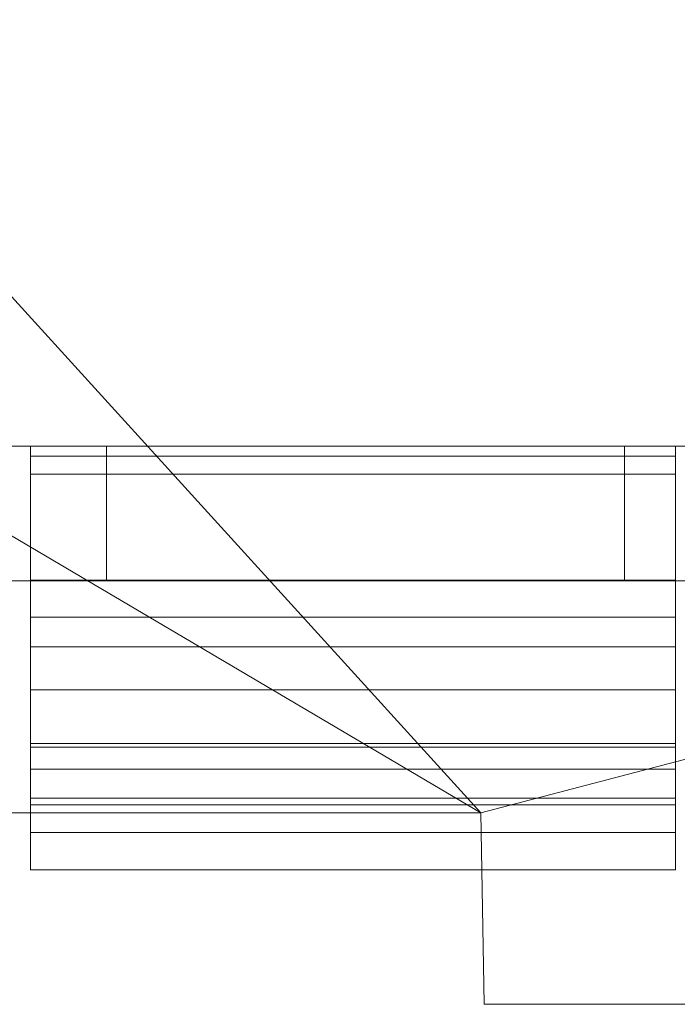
# Model space of a CAD drawing. Header units: millimetres. Extents: x -40.4 to 40.4, y -40.2 to 40.6.
# Tile 112 of 256: x -13.4 to -8.5, y -25 to -17.6. Entities that reach past the tile are written whole.
import ezdxf

# ---------------------------------------------------------------- set-up
doc = ezdxf.new("R2010")
doc.units = ezdxf.units.MM
doc.layers.add('E-ELEC-EQPM-OTLN', color=71, linetype='Continuous', lineweight=30)

# ---------------------------------------------------------------- blocks, each defined once
blk = doc.blocks.new('Movement detector_ Future linear_ - 2CKA006220A0214_MD-F-1_0_1-84 Movement detector-5159-Vista 3D 1')
at = {"layer": 'E-ELEC-EQPM-OTLN', "lineweight": 9}
mesh = blk.add_polyface(dxfattribs=at)
corners = [(-22.7499989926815, -9.499999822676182), (-22.7499989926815, -15.99999994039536), (-22.52629807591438, -17.82662808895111), (-21.86841672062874, -19.54529135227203), (-20.81523790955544, -21.05440617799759), (-19.42901256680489, -22.26477697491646), (-17.79167382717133, -23.10485787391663), (-15.99999994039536, -23.52499938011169), (-10.00000053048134, -23.52499938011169), (-9.975126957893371, -24.95000097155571), (-5.889400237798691, -24.95000097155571), (-5.889400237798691, -22.44999913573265), (5.889400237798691, -22.44999913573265), (5.889400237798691, -24.95000097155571), (9.975126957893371, -24.95000097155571), (10.00000053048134, -23.52499938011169), (15.99999994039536, -23.52499938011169), (17.79167382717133, -23.10485787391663), (19.42901256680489, -22.26477697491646), (20.81523790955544, -21.05440617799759), (21.86841672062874, -19.54529135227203), (22.52629807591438, -17.82662808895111), (22.7499989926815, -15.99999994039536), (22.7499989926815, -9.499999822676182), (24.25000054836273, -9.47381762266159), (24.25000054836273, 9.47381762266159), (22.7499989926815, 9.499999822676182), (22.7499989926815, 15.99999994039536), (22.52629807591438, 17.82662808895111), (21.86841672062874, 19.54529135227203), (20.81523790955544, 21.05440617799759), (19.42901256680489, 22.26477697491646), (17.79167382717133, 23.10485787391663), (15.99999994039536, 23.52499938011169), (10.00000053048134, 23.52499938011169), (9.975126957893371, 24.95000097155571), (5.889400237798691, 24.95000097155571), (5.889400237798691, 22.44999913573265), (-5.889400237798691, 22.44999913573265), (-5.889400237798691, 24.95000097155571), (-9.975126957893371, 24.95000097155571), (-10.00000053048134, 23.52499938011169), (-15.99999994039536, 23.52499938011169), (-17.79167382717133, 23.10485787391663), (-19.42901256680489, 22.26477697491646), (-20.81523790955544, 21.05440617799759), (-21.86841672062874, 19.54529135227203), (-22.52629807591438, 17.82662808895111), (-22.7499989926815, 15.99999994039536), (-22.7499989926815, 9.499999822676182), (-24.25000054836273, 9.47381762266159), (-24.25000054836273, -9.47381762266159)]
mesh.append_faces([[corners[k] for k in face] for face in [(0, 49, 50, 51), (15, 12, 13, 14)]], dxfattribs={"vtx0": -1})
mesh.append_faces([[corners[k] for k in face] for face in [(15, 23, 12)]], dxfattribs={"vtx0": -1, "vtx1": -1, "vtx2": -1})
mesh.append_faces([[corners[k] for k in face] for face in [(38, 41, 49, 0), (23, 26, 37, 12), (11, 38, 0, 8)]], dxfattribs={"vtx0": -1, "vtx1": -1, "vtx2": -1, "vtx3": -1})
mesh.append_faces([[corners[k] for k in face] for face in [(34, 37, 26, 27)]], dxfattribs={"vtx0": -1, "vtx1": -1, "vtx3": -1})
mesh.append_faces([[corners[k] for k in face] for face in [(47, 42, 43, 46), (12, 37, 38, 11), (8, 0, 1), (17, 20, 21, 16), (16, 21, 22)]], dxfattribs={"vtx0": -1, "vtx2": -1})
mesh.append_faces([[corners[k] for k in face] for face in [(25, 26, 23, 24), (10, 11, 8, 9)]], dxfattribs={"vtx1": -1})
mesh.append_faces([[corners[k] for k in face] for face in [(47, 48, 42)]], dxfattribs={"vtx1": -1, "vtx2": -1})
mesh.append_faces([[corners[k] for k in face] for face in [(41, 42, 48, 49), (32, 33, 28, 29), (33, 34, 27, 28), (2, 3, 6, 7), (1, 2, 7, 8), (22, 23, 15, 16)]], dxfattribs={"vtx1": -1, "vtx3": -1})
mesh.append_faces([[corners[k] for k in face] for face in [(39, 40, 41, 38), (44, 45, 46, 43), (18, 19, 20, 17)]], dxfattribs={"vtx2": -1})
mesh.append_faces([[corners[k] for k in face] for face in [(34, 35, 36, 37), (29, 30, 31, 32), (3, 4, 5, 6)]], dxfattribs={"vtx3": -1})
mesh = blk.add_polyface(dxfattribs=at)
corners = [(-22.7499989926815, -9.499999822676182, -1.703515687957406), (-24.25000054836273, -9.47381762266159, -1.703515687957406), (-24.25000054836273, 9.47381762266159, -1.703515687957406), (-22.7499989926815, 9.499999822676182, -1.703515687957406), (-22.7499989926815, 15.99999994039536, -1.703515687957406), (-22.52629807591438, 17.82662808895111, -1.703515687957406), (-21.86841672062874, 19.54529135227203, -1.703515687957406), (-20.81523790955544, 21.05440617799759, -1.703515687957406), (-19.42901256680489, 22.26477697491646, -1.703515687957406), (-17.79167382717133, 23.10485787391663, -1.703515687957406), (-15.99999994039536, 23.52499938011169, -1.703515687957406), (-10.00000053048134, 23.52499938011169, -1.703515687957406), (-9.975126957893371, 24.95000097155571, -1.703515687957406), (-5.889400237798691, 24.95000097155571, -1.703515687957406), (-5.889400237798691, 22.44999913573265, -1.703515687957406), (5.889400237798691, 22.44999913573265, -1.703515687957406), (5.889400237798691, 24.95000097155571, -1.703515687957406), (9.975126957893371, 24.95000097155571, -1.703515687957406), (10.00000053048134, 23.52499938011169, -1.703515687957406), (15.99999994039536, 23.52499938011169, -1.703515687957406), (17.79167382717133, 23.10485787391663, -1.703515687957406), (19.42901256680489, 22.26477697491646, -1.703515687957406), (20.81523790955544, 21.05440617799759, -1.703515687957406), (21.86841672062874, 19.54529135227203, -1.703515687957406), (22.52629807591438, 17.82662808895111, -1.703515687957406), (22.7499989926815, 15.99999994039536, -1.703515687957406), (22.7499989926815, 9.499999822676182, -1.703515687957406), (24.25000054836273, 9.47381762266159, -1.703515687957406), (24.25000054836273, -9.47381762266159, -1.703515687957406), (22.7499989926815, -9.499999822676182, -1.703515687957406), (22.7499989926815, -15.99999994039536, -1.703515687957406), (22.52629807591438, -17.82662808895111, -1.703515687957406), (21.86841672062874, -19.54529135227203, -1.703515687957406), (20.81523790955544, -21.05440617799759, -1.703515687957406), (19.42901256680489, -22.26477697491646, -1.703515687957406), (17.79167382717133, -23.10485787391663, -1.703515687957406), (15.99999994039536, -23.52499938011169, -1.703515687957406), (10.00000053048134, -23.52499938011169, -1.703515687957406), (9.975126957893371, -24.95000097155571, -1.703515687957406), (5.889400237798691, -24.95000097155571, -1.703515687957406), (5.889400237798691, -22.44999913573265, -1.703515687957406), (-5.889400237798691, -22.44999913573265, -1.703515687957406), (-5.889400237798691, -24.95000097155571, -1.703515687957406), (-9.975126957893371, -24.95000097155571, -1.703515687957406), (-10.00000053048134, -23.52499938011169, -1.703515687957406), (-15.99999994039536, -23.52499938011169, -1.703515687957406), (-17.79167382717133, -23.10485787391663, -1.703515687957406), (-19.42901256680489, -22.26477697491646, -1.703515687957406), (-20.81523790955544, -21.05440617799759, -1.703515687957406), (-21.86841672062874, -19.54529135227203, -1.703515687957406), (-22.52629807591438, -17.82662808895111, -1.703515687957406), (-22.7499989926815, -15.99999994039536, -1.703515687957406)]
mesh.append_faces([[corners[k] for k in face] for face in [(3, 0, 1, 2), (18, 15, 16, 17)]], dxfattribs={"vtx0": -1})
mesh.append_faces([[corners[k] for k in face] for face in [(18, 26, 15)]], dxfattribs={"vtx0": -1, "vtx1": -1, "vtx2": -1})
mesh.append_faces([[corners[k] for k in face] for face in [(41, 44, 0, 3), (26, 29, 40, 15), (14, 41, 3, 11)]], dxfattribs={"vtx0": -1, "vtx1": -1, "vtx2": -1, "vtx3": -1})
mesh.append_faces([[corners[k] for k in face] for face in [(37, 40, 29, 30)]], dxfattribs={"vtx0": -1, "vtx1": -1, "vtx3": -1})
mesh.append_faces([[corners[k] for k in face] for face in [(50, 45, 46, 49), (15, 40, 41, 14), (11, 3, 4), (20, 23, 24, 19), (19, 24, 25)]], dxfattribs={"vtx0": -1, "vtx2": -1})
mesh.append_faces([[corners[k] for k in face] for face in [(28, 29, 26, 27), (13, 14, 11, 12)]], dxfattribs={"vtx1": -1})
mesh.append_faces([[corners[k] for k in face] for face in [(50, 51, 45)]], dxfattribs={"vtx1": -1, "vtx2": -1})
mesh.append_faces([[corners[k] for k in face] for face in [(44, 45, 51, 0), (35, 36, 31, 32), (36, 37, 30, 31), (5, 6, 9, 10), (4, 5, 10, 11), (25, 26, 18, 19)]], dxfattribs={"vtx1": -1, "vtx3": -1})
mesh.append_faces([[corners[k] for k in face] for face in [(42, 43, 44, 41), (47, 48, 49, 46), (21, 22, 23, 20)]], dxfattribs={"vtx2": -1})
mesh.append_faces([[corners[k] for k in face] for face in [(37, 38, 39, 40), (32, 33, 34, 35), (6, 7, 8, 9)]], dxfattribs={"vtx3": -1})
mesh = blk.add_polyface(dxfattribs=at)
corners = [(-14.66684639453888, -20.79999992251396, -13.84999945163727), (-17.77913144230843, -20.79999992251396, -13.84999945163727), (-17.75785162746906, -20.79999992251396, -13.74145888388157), (-17.75501976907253, -20.79999992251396, -13.64626461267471), (-17.76940274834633, -20.79999992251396, -13.56394087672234), (-17.79977198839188, -20.79999992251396, -13.49400737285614), (-17.84489323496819, -20.79999992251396, -13.4359860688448), (-17.9035367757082, -20.79999992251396, -13.38939779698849), (-17.97446949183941, -20.79999992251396, -13.35376566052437), (-18.05646053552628, -20.79999992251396, -13.32861049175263), (-18.14827905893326, -20.79999992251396, -13.31345312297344), (-18.24869307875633, -20.79999992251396, -13.30781665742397), (-18.35647061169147, -20.79999992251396, -13.31122079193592), (-18.35647061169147, -20.79999992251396, -5.349999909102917), (-19.14390551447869, -20.79999992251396, -5.349999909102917), (-19.14390551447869, -20.79999992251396, -4.358764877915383), (-18.12499968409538, -20.79999992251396, -4.358764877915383), (-18.12250051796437, -20.79999992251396, -6.574050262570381), (-18.10346438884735, -20.79999992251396, -6.846438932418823), (-18.02820099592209, -20.79999992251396, -7.108914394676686), (-17.89999979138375, -20.79999992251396, -7.349999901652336), (-17.89999979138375, -20.79999992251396, -11.85000002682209), (-15.48500026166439, -20.79999992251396, -11.85000002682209), (-15.48500026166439, -20.79999992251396, -7.349999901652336), (-15.35679905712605, -20.79999992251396, -7.108914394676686), (-15.28153566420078, -20.79999992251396, -6.846438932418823), (-15.26249953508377, -20.79999992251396, -6.574050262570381), (-15.26249953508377, -20.79999992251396, -5.64999976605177), (-13.35000044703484, -20.79999992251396, -5.64999976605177), (-13.35000044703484, -20.79999992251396, -9.349999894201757), (-8.549999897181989, -20.79999992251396, -9.349999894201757), (-8.549999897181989, -20.79999992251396, -5.64999976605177), (-6.392820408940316, -20.79999992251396, -5.64999976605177), (-6.26568540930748, -20.79999992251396, -5.815685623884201), (-6.10000011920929, -20.79999992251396, -5.942820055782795), (-5.907055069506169, -20.79999992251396, -6.022740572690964), (-5.700000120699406, -20.79999992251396, -6.049999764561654), (-2.86009948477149, -20.79999992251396, -6.049999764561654), (-2.655246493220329, -20.79999992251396, -6.026660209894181), (-2.460894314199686, -20.79999992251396, -5.957836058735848), (-2.287005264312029, -20.79999992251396, -5.847056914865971), (-2.142493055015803, -20.79999992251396, -5.700000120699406), (1.979111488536, -20.79999992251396, -5.700000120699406), (2.124583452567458, -20.79999992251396, -5.847105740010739), (2.299319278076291, -20.79999992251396, -5.957874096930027), (2.494432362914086, -20.79999992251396, -6.026672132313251), (2.700000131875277, -20.79999992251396, -6.049999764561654), (5.624149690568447, -20.79999992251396, -6.049999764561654), (5.789978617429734, -20.79999992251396, -6.041683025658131), (5.948910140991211, -20.79999992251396, -5.993630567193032), (6.091568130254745, -20.79999992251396, -5.908677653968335), (6.209535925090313, -20.79999992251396, -5.791836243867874), (6.295853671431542, -20.79999992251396, -5.64999976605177), (8.549999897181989, -20.79999992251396, -5.64999976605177), (8.549999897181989, -20.79999992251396, -9.349999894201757), (13.35000044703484, -20.79999992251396, -9.349999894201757), (13.35000044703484, -20.79999992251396, -5.64999976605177), (15.26249953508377, -20.79999992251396, -5.64999976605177), (15.26249953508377, -20.79999992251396, -6.574050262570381), (15.28153566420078, -20.79999992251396, -6.846438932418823), (15.35679905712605, -20.79999992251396, -7.108914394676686), (15.48500026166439, -20.79999992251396, -7.349999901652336), (15.48500026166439, -20.79999992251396, -11.85000002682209), (17.89999979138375, -20.79999992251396, -11.85000002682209), (17.89999979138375, -20.79999992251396, -7.349999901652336), (18.02820099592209, -20.79999992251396, -7.108914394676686), (18.10346438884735, -20.79999992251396, -6.846438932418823), (18.12499968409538, -20.79999992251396, -6.582886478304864), (18.12499968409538, -20.79999992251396, -4.358764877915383), (19.14390551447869, -20.79999992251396, -4.358764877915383), (19.14390551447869, -20.79999992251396, -5.349999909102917), (18.35647061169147, -20.79999992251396, -5.349999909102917), (18.35647061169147, -20.79999992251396, -13.31122079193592), (18.24869307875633, -20.79999992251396, -13.30781665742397), (18.14827905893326, -20.79999992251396, -13.31345312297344), (18.05646053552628, -20.79999992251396, -13.32861049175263), (17.97446949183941, -20.79999992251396, -13.35376566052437), (17.9035367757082, -20.79999992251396, -13.38939779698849), (17.84489323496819, -20.79999992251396, -13.4359860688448), (17.79977198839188, -20.79999992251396, -13.49400737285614), (17.76940274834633, -20.79999992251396, -13.56394087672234), (17.75501976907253, -20.79999992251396, -13.64626461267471), (17.75785162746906, -20.79999992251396, -13.74145888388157), (17.77913144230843, -20.79999992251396, -13.84999945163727), (14.66684639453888, -20.79999992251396, -13.84999945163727), (14.40802770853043, -20.79999992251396, -13.81592631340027), (14.16684738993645, -20.79999992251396, -13.7160255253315), (13.95974020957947, -20.79999992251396, -13.55710649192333), (13.8008211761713, -20.79999992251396, -13.35000044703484), (13.70092152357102, -20.79999992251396, -13.10881899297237), (13.46972878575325, -20.79999992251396, -12.24599693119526), (13.38101349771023, -20.79999992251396, -12.10281549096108), (13.26007134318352, -20.79999992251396, -11.9855783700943), (13.11419997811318, -20.79999992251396, -11.90135840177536), (12.95219928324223, -20.79999992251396, -11.85523907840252), (12.7838422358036, -20.79999992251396, -11.85000002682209), (8.929414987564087, -20.79999992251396, -11.85000002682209), (8.753860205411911, -20.79999992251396, -11.85066314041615), (8.583599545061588, -20.79999992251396, -11.89345554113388), (8.428592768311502, -20.79999992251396, -11.97587352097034), (8.297907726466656, -20.79999992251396, -12.09309701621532), (8.199189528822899, -20.79999992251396, -12.23826779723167), (7.965925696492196, -20.79999992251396, -13.10881899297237), (7.866025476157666, -20.79999992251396, -13.35000044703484), (7.707107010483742, -20.79999992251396, -13.55710649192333), (7.499999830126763, -20.79999992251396, -13.7160255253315), (7.258818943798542, -20.79999992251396, -13.81592631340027), (7.000000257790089, -20.79999992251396, -13.84999945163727), (3.833423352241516, -20.79999992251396, -13.84999945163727), (3.574604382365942, -20.79999992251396, -13.81592631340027), (3.333423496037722, -20.79999992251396, -13.7160255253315), (3.126316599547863, -20.79999992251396, -13.55710649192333), (2.96739813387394, -20.79999992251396, -13.35000044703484), (2.867497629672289, -20.79999992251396, -13.10881899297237), (2.659214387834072, -20.79999992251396, -12.33149543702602), (2.635510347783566, -20.79999992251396, -12.20413220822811), (2.581385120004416, -20.79999992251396, -12.08642954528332), (2.500124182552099, -20.79999992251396, -11.98553295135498), (2.396660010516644, -20.79999992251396, -11.90756714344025), (2.277273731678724, -20.79999992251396, -11.85726475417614), (2.149211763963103, -20.79999992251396, -11.83767905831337), (2.020248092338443, -20.79999992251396, -11.85000002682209), (-1.903728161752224, -20.79999992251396, -11.85000002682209), (-2.046635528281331, -20.79999992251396, -11.83614731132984), (-2.189118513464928, -20.79999992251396, -11.85383904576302), (-2.324298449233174, -20.79999992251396, -11.90222135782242), (-2.445648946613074, -20.79999992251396, -11.97895745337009), (-2.547311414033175, -20.79999992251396, -12.08034343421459), (-2.624377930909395, -20.79999992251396, -12.20148429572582), (-2.867497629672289, -20.79999992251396, -13.10881899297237), (-2.96739813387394, -20.79999992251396, -13.35000044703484), (-3.126316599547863, -20.79999992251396, -13.55710649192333), (-3.333423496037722, -20.79999992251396, -13.7160255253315), (-3.574604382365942, -20.79999992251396, -13.81592631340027), (-3.833423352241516, -20.79999992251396, -13.84999945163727), (-7.000000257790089, -20.79999992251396, -13.84999945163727), (-7.258818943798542, -20.79999992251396, -13.81592631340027), (-7.499999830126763, -20.79999992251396, -13.7160255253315), (-7.707107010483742, -20.79999992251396, -13.55710649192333), (-7.866025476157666, -20.79999992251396, -13.35000044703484), (-7.965925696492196, -20.79999992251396, -13.10881899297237), (-8.199189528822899, -20.79999992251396, -12.23826779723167), (-8.297907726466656, -20.79999992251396, -12.09309701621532), (-8.428592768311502, -20.79999992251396, -11.97587352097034), (-8.583599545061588, -20.79999992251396, -11.89345554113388), (-8.753860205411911, -20.79999992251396, -11.85066314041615), (-8.929414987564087, -20.79999992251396, -11.85000002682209), (-12.7838422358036, -20.79999992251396, -11.85000002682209), (-12.95219928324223, -20.79999992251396, -11.85523907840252), (-13.11419997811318, -20.79999992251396, -11.90135840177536), (-13.26007134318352, -20.79999992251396, -11.9855783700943), (-13.38101349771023, -20.79999992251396, -12.10281549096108), (-13.46972878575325, -20.79999992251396, -12.24599693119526), (-13.70092152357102, -20.79999992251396, -13.10881899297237), (-13.8008211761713, -20.79999992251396, -13.35000044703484), (-13.95974020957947, -20.79999992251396, -13.55710649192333), (-14.16684738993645, -20.79999992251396, -13.7160255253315), (-14.40802770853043, -20.79999992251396, -13.81592631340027)]
mesh.append_faces([[corners[k] for k in face] for face in [(134, 132, 133), (140, 137, 138, 139), (89, 87, 88), (33, 30, 31, 32), (53, 51, 52)]], dxfattribs={"vtx0": -1})
mesh.append_faces([[corners[k] for k in face] for face in [(6, 21, 5), (152, 22, 151), (7, 21, 6), (78, 63, 77), (77, 63, 76), (100, 54, 99), (74, 63, 73), (76, 63, 75), (90, 62, 89), (91, 62, 90), (149, 29, 148), (17, 13, 16), (19, 12, 18), (36, 30, 35), (34, 30, 33), (99, 54, 98), (119, 46, 118), (50, 54, 49), (48, 54, 47), (45, 121, 44), (68, 71, 67)]], dxfattribs={"vtx0": -1, "vtx1": -1})
mesh.append_faces([[corners[k] for k in face] for face in [(116, 54, 101, 115), (40, 43, 122, 39)]], dxfattribs={"vtx0": -1, "vtx1": -1, "vtx2": -1})
mesh.append_faces([[corners[k] for k in face] for face in [(22, 153, 0, 4)]], dxfattribs={"vtx0": -1, "vtx1": -1, "vtx2": -1, "vtx3": -1})
mesh.append_faces([[corners[k] for k in face] for face in [(0, 2, 3), (22, 4, 5, 21), (22, 152, 153), (21, 10, 11), (115, 107, 108, 114), (62, 79, 80), (63, 78, 79, 62), (63, 74, 75), (63, 72, 73), (30, 142, 143), (37, 124, 125), (126, 36, 37, 125), (18, 12, 13, 17), (28, 25, 26), (30, 34, 35), (54, 97, 98), (46, 119, 120), (55, 94, 95, 54), (55, 93, 94), (56, 59, 60, 55), (72, 65, 66), (47, 117, 118, 46), (54, 48, 49)]], dxfattribs={"vtx0": -1, "vtx2": -1})
mesh.append_faces([[corners[k] for k in face] for face in [(128, 134, 135, 141), (21, 11, 12, 19), (36, 126, 127, 30), (62, 91, 92, 55), (54, 116, 117, 47)]], dxfattribs={"vtx0": -1, "vtx2": -1, "vtx3": -1})
mesh.append_faces([[corners[k] for k in face] for face in [(153, 156, 157, 0), (140, 135, 136, 137), (134, 130, 131, 132), (108, 111, 112, 113), (29, 22, 23, 24)]], dxfattribs={"vtx0": -1, "vtx3": -1})
mesh.append_faces([[corners[k] for k in face] for face in [(1, 2, 0), (155, 156, 153, 154), (104, 105, 102, 103), (27, 28, 26), (57, 58, 56)]], dxfattribs={"vtx1": -1})
mesh.append_faces([[corners[k] for k in face] for face in [(3, 4, 0), (8, 9, 21), (7, 8, 21), (9, 10, 21), (140, 141, 135), (129, 130, 134, 128), (127, 128, 30), (106, 107, 102, 105), (86, 87, 89, 85), (81, 82, 84), (113, 114, 108), (100, 101, 54), (149, 150, 29), (143, 144, 30), (144, 145, 30), (146, 147, 30), (145, 146, 30), (95, 96, 54), (96, 97, 54), (61, 62, 55, 60), (92, 93, 55), (58, 59, 56)]], dxfattribs={"vtx1": -1, "vtx2": -1})
mesh.append_faces([[corners[k] for k in face] for face in [(150, 151, 22, 29), (141, 142, 30, 128), (80, 81, 84, 62), (84, 85, 89, 62), (101, 102, 107, 115)]], dxfattribs={"vtx1": -1, "vtx2": -1, "vtx3": -1})
mesh.append_faces([[corners[k] for k in face] for face in [(28, 29, 24, 25), (122, 123, 38, 39), (123, 124, 37, 38), (147, 148, 29, 30), (120, 121, 45, 46), (71, 72, 66, 67), (121, 122, 43, 44), (50, 51, 53, 54)]], dxfattribs={"vtx1": -1, "vtx3": -1})
mesh.append_faces([[corners[k] for k in face] for face in [(82, 83, 84), (19, 20, 21), (69, 70, 71, 68)]], dxfattribs={"vtx2": -1})
mesh.append_faces([[corners[k] for k in face] for face in [(63, 64, 65, 72)]], dxfattribs={"vtx2": -1, "vtx3": -1})
mesh.append_faces([[corners[k] for k in face] for face in [(108, 109, 110, 111), (13, 14, 15, 16), (40, 41, 42, 43)]], dxfattribs={"vtx3": -1})
mesh = blk.add_polyface(dxfattribs=at)
corners = [(-13.35000044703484, -21.79432740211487, -9.349999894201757), (-13.35000044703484, -23.03796288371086, -5.933139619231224), (-13.35000044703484, -23.20124098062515, -5.702948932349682), (-13.35000044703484, -23.41762720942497, -5.521773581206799), (-13.35000044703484, -23.67293275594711, -5.401495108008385), (-13.35000044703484, -23.95041400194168, -5.349999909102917), (-13.35000044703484, -23.95041400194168, -4.348781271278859), (-13.35000044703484, -23.46651366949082, -4.408581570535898), (-13.35000044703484, -23.01142017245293, -4.583593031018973), (-13.35000044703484, -22.61213722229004, -4.863432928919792), (-13.35000044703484, -22.29235069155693, -5.231500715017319), (-13.35000044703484, -22.07102971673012, -5.665959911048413), (-13.35000044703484, -21.00759989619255, -8.587711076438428), (-13.35000044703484, -20.87346700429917, -8.960594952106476), (-13.35000044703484, -20.79999992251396, -9.349999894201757)]
mesh.append_faces([[corners[k] for k in face] for face in [(1, 12, 0), (2, 10, 1)]], dxfattribs={"vtx0": -1, "vtx1": -1})
mesh.append_faces([[corners[k] for k in face] for face in [(11, 12, 1, 10)]], dxfattribs={"vtx1": -1, "vtx2": -1})
mesh.append_faces([[corners[k] for k in face] for face in [(9, 10, 2, 3), (3, 4, 8, 9), (7, 8, 4, 5)]], dxfattribs={"vtx1": -1, "vtx3": -1})
mesh.append_faces([[corners[k] for k in face] for face in [(13, 14, 0, 12), (5, 6, 7)]], dxfattribs={"vtx2": -1})
mesh = blk.add_polyface(dxfattribs=at)
corners = [(-8.549999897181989, -21.79432740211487, -9.349999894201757), (-13.35000044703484, -21.79432740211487, -9.349999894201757), (-13.35000044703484, -20.79999992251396, -9.349999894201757), (-8.549999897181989, -20.79999992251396, -9.349999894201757)]
mesh.append_faces([[corners[k] for k in face] for face in [(0, 1, 2, 3)]])
mesh = blk.add_polyface(dxfattribs=at)
corners = [(-8.549999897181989, -21.00759989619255, -8.587711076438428), (-8.549999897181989, -20.87346700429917, -8.960594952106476), (-8.549999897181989, -20.79999992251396, -9.349999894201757), (-13.35000044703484, -20.79999992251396, -9.349999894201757), (-13.35000044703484, -20.87346700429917, -8.960594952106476), (-13.35000044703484, -21.00759989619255, -8.587711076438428)]
mesh.append_faces([[corners[k] for k in face] for face in [(1, 2, 3, 4), (4, 5, 0, 1)]], dxfattribs={"vtx3": -1})
mesh = blk.add_polyface(dxfattribs=at)
corners = [(-8.549999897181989, -21.80000020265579, -9.349999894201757), (-8.549999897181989, -20.79999992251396, -9.349999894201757), (-13.35000044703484, -20.79999992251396, -9.349999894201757), (-13.35000044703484, -21.80000020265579, -9.349999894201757)]
mesh.append_faces([[corners[k] for k in face] for face in [(0, 1, 2, 3)]])
mesh = blk.add_polyface(dxfattribs=at)
corners = [(-13.35000044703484, -21.80000020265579, -9.349999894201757), (-13.35000044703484, -20.79999992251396, -9.349999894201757), (-13.35000044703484, -20.79999992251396, -5.64999976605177), (-13.35000044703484, -21.80000020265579, -5.64999976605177)]
mesh.append_faces([[corners[k] for k in face] for face in [(0, 1, 2, 3)]])
mesh = blk.add_polyface(dxfattribs=at)
corners = [(-12.7838422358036, -21.80000020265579, -11.85000002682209), (-12.7838422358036, -20.79999992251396, -11.85000002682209), (-8.929414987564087, -20.79999992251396, -11.85000002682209), (-8.929414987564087, -21.80000020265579, -11.85000002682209)]
mesh.append_faces([[corners[k] for k in face] for face in [(0, 1, 2, 3)]])
mesh = blk.add_polyface(dxfattribs=at)
corners = [(-8.549999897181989, -21.79432740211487, -9.349999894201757), (-8.549999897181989, -20.79999992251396, -9.349999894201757), (-8.549999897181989, -20.87346700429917, -8.960594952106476), (-8.549999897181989, -21.00759989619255, -8.587711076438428), (-8.549999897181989, -22.07102971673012, -5.665959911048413), (-8.549999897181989, -22.29235069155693, -5.231500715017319), (-8.549999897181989, -22.61213722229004, -4.863432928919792), (-8.549999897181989, -23.01142017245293, -4.583593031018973), (-8.549999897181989, -23.46651366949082, -4.408581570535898), (-8.549999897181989, -23.95041400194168, -4.348781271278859), (-8.549999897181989, -23.95041400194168, -5.349999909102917), (-8.549999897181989, -23.67293275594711, -5.401495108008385), (-8.549999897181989, -23.41762720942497, -5.521773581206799), (-8.549999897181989, -23.20124098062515, -5.702948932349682), (-8.549999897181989, -23.03796288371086, -5.933139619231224)]
mesh.append_faces([[corners[k] for k in face] for face in [(14, 3, 4, 5)]], dxfattribs={"vtx0": -1, "vtx3": -1})
mesh.append_faces([[corners[k] for k in face] for face in [(2, 3, 0, 1)]], dxfattribs={"vtx1": -1})
mesh.append_faces([[corners[k] for k in face] for face in [(14, 0, 3)]], dxfattribs={"vtx1": -1, "vtx2": -1})
mesh.append_faces([[corners[k] for k in face] for face in [(12, 13, 6, 7), (11, 12, 7, 8), (13, 14, 5, 6)]], dxfattribs={"vtx1": -1, "vtx3": -1})
mesh.append_faces([[corners[k] for k in face] for face in [(8, 9, 10, 11)]], dxfattribs={"vtx3": -1})
mesh = blk.add_polyface(dxfattribs=at)
corners = [(-8.549999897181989, -21.80000020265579, -5.64999976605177), (-8.549999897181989, -20.79999992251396, -5.64999976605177), (-8.549999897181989, -20.79999992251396, -9.349999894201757), (-8.549999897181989, -21.80000020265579, -9.349999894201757)]
mesh.append_faces([[corners[k] for k in face] for face in [(0, 1, 2, 3)]])
mesh = blk.add_polyface(dxfattribs=at)
corners = [(-8.549999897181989, -21.00759989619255, -8.587711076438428), (-13.35000044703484, -21.00759989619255, -8.587711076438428), (-13.35000044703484, -22.07102971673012, -5.665959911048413), (-8.549999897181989, -22.07102971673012, -5.665959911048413)]
mesh.append_faces([[corners[k] for k in face] for face in [(0, 1, 2, 3)]])
mesh = blk.add_polyface(dxfattribs=at)
corners = [(-14.66684639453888, -21.80000020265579, -13.84999945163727), (-14.40802770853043, -21.80000020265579, -13.81592631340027), (-14.16684738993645, -21.80000020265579, -13.7160255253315), (-13.95974020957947, -21.80000020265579, -13.55710649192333), (-13.8008211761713, -21.80000020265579, -13.35000044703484), (-13.70092152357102, -21.80000020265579, -13.10881899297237), (-13.46972878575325, -21.80000020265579, -12.24599693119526), (-13.38101349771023, -21.80000020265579, -12.10281549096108), (-13.26007134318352, -21.80000020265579, -11.9855783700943), (-13.11419997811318, -21.80000020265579, -11.90135840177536), (-12.95219928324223, -21.80000020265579, -11.85523907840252), (-12.7838422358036, -21.80000020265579, -11.85000002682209), (-8.929414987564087, -21.80000020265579, -11.85000002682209), (-8.753860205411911, -21.80000020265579, -11.85066314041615), (-8.583599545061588, -21.80000020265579, -11.89345554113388), (-8.428592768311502, -21.80000020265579, -11.97587352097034), (-8.297907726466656, -21.80000020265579, -12.09309701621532), (-8.199189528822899, -21.80000020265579, -12.23826779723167), (-7.965925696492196, -21.80000020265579, -13.10881899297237), (-7.866025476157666, -21.80000020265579, -13.35000044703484), (-7.707107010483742, -21.80000020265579, -13.55710649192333), (-7.499999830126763, -21.80000020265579, -13.7160255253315), (-7.258818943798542, -21.80000020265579, -13.81592631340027), (-7.000000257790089, -21.80000020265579, -13.84999945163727), (-3.833423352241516, -21.80000020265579, -13.84999945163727), (-3.574604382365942, -21.80000020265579, -13.81592631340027), (-3.333423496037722, -21.80000020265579, -13.7160255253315), (-3.126316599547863, -21.80000020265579, -13.55710649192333), (-2.96739813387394, -21.80000020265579, -13.35000044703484), (-2.867497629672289, -21.80000020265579, -13.10881899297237), (-2.624377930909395, -21.80000020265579, -12.20148429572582), (-2.547311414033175, -21.80000020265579, -12.08034343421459), (-2.445648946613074, -21.80000020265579, -11.97895745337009), (-2.324298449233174, -21.80000020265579, -11.90222135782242), (-2.189118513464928, -21.80000020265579, -11.85383904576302), (-2.046635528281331, -21.80000020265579, -11.83614731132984), (-1.903728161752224, -21.80000020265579, -11.85000002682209), (2.020248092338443, -21.80000020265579, -11.85000002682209), (2.149211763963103, -21.80000020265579, -11.83767905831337), (2.277273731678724, -21.80000020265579, -11.85726475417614), (2.396660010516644, -21.80000020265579, -11.90756714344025), (2.500124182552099, -21.80000020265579, -11.98553295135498), (2.581385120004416, -21.80000020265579, -12.08642954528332), (2.635510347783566, -21.80000020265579, -12.20413220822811), (2.659214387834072, -21.80000020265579, -12.33149543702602), (2.867497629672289, -21.80000020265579, -13.10881899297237), (2.96739813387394, -21.80000020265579, -13.35000044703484), (3.126316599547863, -21.80000020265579, -13.55710649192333), (3.333423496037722, -21.80000020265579, -13.7160255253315), (3.574604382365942, -21.80000020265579, -13.81592631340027), (3.833423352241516, -21.80000020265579, -13.84999945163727), (7.000000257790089, -21.80000020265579, -13.84999945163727), (7.258818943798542, -21.80000020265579, -13.81592631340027), (7.499999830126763, -21.80000020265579, -13.7160255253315), (7.707107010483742, -21.80000020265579, -13.55710649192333), (7.866025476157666, -21.80000020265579, -13.35000044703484), (7.965925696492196, -21.80000020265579, -13.10881899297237), (8.199189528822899, -21.80000020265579, -12.23826779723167), (8.297907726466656, -21.80000020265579, -12.09309701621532), (8.428592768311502, -21.80000020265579, -11.97587352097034), (8.583599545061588, -21.80000020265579, -11.89345554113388), (8.753860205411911, -21.80000020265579, -11.85066314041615), (8.929414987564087, -21.80000020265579, -11.85000002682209), (12.7838422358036, -21.80000020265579, -11.85000002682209), (12.95219928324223, -21.80000020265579, -11.85523907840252), (13.11419997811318, -21.80000020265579, -11.90135840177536), (13.26007134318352, -21.80000020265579, -11.9855783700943), (13.38101349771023, -21.80000020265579, -12.10281549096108), (13.46972878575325, -21.80000020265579, -12.24599693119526), (13.70092152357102, -21.80000020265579, -13.10881899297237), (13.8008211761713, -21.80000020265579, -13.35000044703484), (13.95974020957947, -21.80000020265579, -13.55710649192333), (14.16684738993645, -21.80000020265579, -13.7160255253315), (14.40802770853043, -21.80000020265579, -13.81592631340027), (14.66684639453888, -21.80000020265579, -13.84999945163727), (17.77913144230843, -21.80000020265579, -13.84999945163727), (17.75785162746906, -21.80000020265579, -13.74145888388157), (17.75501976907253, -21.80000020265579, -13.64626461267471), (17.76940274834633, -21.80000020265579, -13.56394087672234), (17.79977198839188, -21.80000020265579, -13.49400737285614), (17.84489323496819, -21.80000020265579, -13.4359860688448), (17.9035367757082, -21.80000020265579, -13.38939779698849), (17.97446949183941, -21.80000020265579, -13.35376566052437), (18.05646053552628, -21.80000020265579, -13.32861049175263), (18.14827905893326, -21.80000020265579, -13.31345312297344), (18.24869307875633, -21.80000020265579, -13.30781665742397), (18.35647061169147, -21.80000020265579, -13.31122079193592), (18.35647061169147, -21.80000020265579, -5.349999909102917), (19.14390551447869, -21.80000020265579, -5.349999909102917), (19.14390551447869, -21.80000020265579, -4.358764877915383), (18.12499968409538, -21.80000020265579, -4.358764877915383), (18.12250051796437, -21.80000020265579, -6.574050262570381), (18.10346438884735, -21.80000020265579, -6.846438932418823), (18.02820099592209, -21.80000020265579, -7.108914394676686), (17.89999979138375, -21.80000020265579, -7.349999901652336), (17.89999979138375, -21.80000020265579, -11.85000002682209), (15.48500026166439, -21.80000020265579, -11.85000002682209), (15.48500026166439, -21.80000020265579, -7.349999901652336), (15.35679905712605, -21.80000020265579, -7.108914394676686), (15.28153566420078, -21.80000020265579, -6.846438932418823), (15.26249953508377, -21.80000020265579, -6.574050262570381), (15.26249953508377, -21.80000020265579, -5.64999976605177), (13.35000044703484, -21.80000020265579, -5.64999976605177), (13.35000044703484, -21.80000020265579, -9.349999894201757), (8.549999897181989, -21.80000020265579, -9.349999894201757), (8.549999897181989, -21.80000020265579, -5.64999976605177), (6.295853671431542, -21.80000020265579, -5.64999976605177), (6.209535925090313, -21.80000020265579, -5.791836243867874), (6.091568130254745, -21.80000020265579, -5.908677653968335), (5.948910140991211, -21.80000020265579, -5.993630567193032), (5.789978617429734, -21.80000020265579, -6.041683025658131), (5.624149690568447, -21.80000020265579, -6.049999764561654), (2.700000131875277, -21.80000020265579, -6.049999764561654), (2.494432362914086, -21.80000020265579, -6.026672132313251), (2.299319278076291, -21.80000020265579, -5.957874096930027), (2.124583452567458, -21.80000020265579, -5.847105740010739), (1.979111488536, -21.80000020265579, -5.700000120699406), (-2.142493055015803, -21.80000020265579, -5.700000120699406), (-2.287005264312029, -21.80000020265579, -5.847056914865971), (-2.460894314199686, -21.80000020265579, -5.957836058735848), (-2.655246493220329, -21.80000020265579, -6.026660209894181), (-2.86009948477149, -21.80000020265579, -6.049999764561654), (-5.700000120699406, -21.80000020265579, -6.049999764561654), (-5.907055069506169, -21.80000020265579, -6.022740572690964), (-6.10000011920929, -21.80000020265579, -5.942820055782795), (-6.26568540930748, -21.80000020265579, -5.815685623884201), (-6.392820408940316, -21.80000020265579, -5.64999976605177), (-8.549999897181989, -21.80000020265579, -5.64999976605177), (-8.549999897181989, -21.80000020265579, -9.349999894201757), (-13.35000044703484, -21.80000020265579, -9.349999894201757), (-13.35000044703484, -21.80000020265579, -5.64999976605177), (-15.26249953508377, -21.80000020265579, -5.64999976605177), (-15.26249953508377, -21.80000020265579, -6.574050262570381), (-15.28153566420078, -21.80000020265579, -6.846438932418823), (-15.35679905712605, -21.80000020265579, -7.108914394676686), (-15.48500026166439, -21.80000020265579, -7.349999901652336), (-15.48500026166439, -21.80000020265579, -11.85000002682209), (-17.89999979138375, -21.80000020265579, -11.85000002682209), (-17.89999979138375, -21.80000020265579, -7.349999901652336), (-18.02820099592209, -21.80000020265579, -7.108914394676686), (-18.10346438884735, -21.80000020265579, -6.846438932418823), (-18.12499968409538, -21.80000020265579, -6.582886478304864), (-18.12499968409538, -21.80000020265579, -4.358764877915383), (-19.14390551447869, -21.80000020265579, -4.358764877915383), (-19.14390551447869, -21.80000020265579, -5.349999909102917), (-18.35647061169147, -21.80000020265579, -5.349999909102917), (-18.35647061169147, -21.80000020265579, -13.31122079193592), (-18.24869307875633, -21.80000020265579, -13.30781665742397), (-18.14827905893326, -21.80000020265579, -13.31345312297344), (-18.05646053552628, -21.80000020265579, -13.32861049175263), (-17.97446949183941, -21.80000020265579, -13.35376566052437), (-17.9035367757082, -21.80000020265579, -13.38939779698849), (-17.84489323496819, -21.80000020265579, -13.4359860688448), (-17.79977198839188, -21.80000020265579, -13.49400737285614), (-17.76940274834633, -21.80000020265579, -13.56394087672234), (-17.75501976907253, -21.80000020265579, -13.64626461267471), (-17.75785162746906, -21.80000020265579, -13.74145888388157), (-17.77913144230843, -21.80000020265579, -13.84999945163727)]
mesh.append_faces([[corners[k] for k in face] for face in [(132, 130, 131), (139, 137, 138), (26, 24, 25), (50, 47, 48, 49)]], dxfattribs={"vtx0": -1})
mesh.append_faces([[corners[k] for k in face] for face in [(9, 129, 8), (35, 121, 34), (13, 128, 12), (14, 128, 13), (110, 104, 109), (61, 104, 60), (99, 102, 98), (65, 103, 64), (66, 103, 65), (8, 136, 7), (148, 137, 147), (150, 137, 149), (32, 122, 31), (84, 95, 83), (86, 95, 85), (67, 96, 66), (80, 95, 79)]], dxfattribs={"vtx0": -1, "vtx1": -1})
mesh.append_faces([[corners[k] for k in face] for face in [(136, 8, 129, 135), (154, 0, 136, 153)]], dxfattribs={"vtx0": -1, "vtx1": -1, "vtx2": -1})
mesh.append_faces([[corners[k] for k in face] for face in [(103, 66, 96, 97), (23, 30, 17, 18), (104, 42, 57, 58)]], dxfattribs={"vtx0": -1, "vtx1": -1, "vtx3": -1})
mesh.append_faces([[corners[k] for k in face] for face in [(145, 141, 142), (130, 132, 133), (129, 9, 10), (153, 136, 137, 152), (129, 10, 11), (130, 133, 134), (105, 107, 108, 104), (37, 114, 115, 36), (104, 108, 109), (87, 91, 92, 86), (40, 111, 112, 39), (104, 62, 63, 103), (104, 59, 60), (103, 63, 64), (79, 95, 96, 78), (103, 97, 98, 102), (86, 92, 93), (137, 148, 149), (137, 146, 147), (0, 155, 156), (0, 154, 155), (137, 151, 152), (95, 82, 83), (95, 84, 85), (56, 52, 53), (95, 80, 81), (128, 15, 16)]], dxfattribs={"vtx0": -1, "vtx2": -1})
mesh.append_faces([[corners[k] for k in face] for face in [(104, 110, 111, 41), (128, 16, 17, 30), (57, 42, 43, 51), (96, 68, 69, 74), (74, 77, 78, 96)]], dxfattribs={"vtx0": -1, "vtx2": -1, "vtx3": -1})
mesh.append_faces([[corners[k] for k in face] for face in [(24, 28, 29, 30), (5, 0, 1, 2), (24, 26, 27, 28), (18, 21, 22, 23), (50, 43, 44, 45), (50, 45, 46, 47), (69, 72, 73, 74)]], dxfattribs={"vtx0": -1, "vtx3": -1})
mesh.append_faces([[corners[k] for k in face] for face in [(127, 128, 125, 126), (106, 107, 105), (75, 76, 74)]], dxfattribs={"vtx1": -1})
mesh.append_faces([[corners[k] for k in face] for face in [(124, 125, 128), (119, 120, 36), (123, 124, 128), (33, 34, 121), (14, 15, 128), (90, 91, 87), (99, 100, 102), (61, 62, 104), (40, 41, 111), (6, 7, 136), (150, 151, 137), (30, 31, 128), (23, 24, 30), (58, 59, 104), (67, 68, 96), (41, 42, 104), (50, 51, 43), (81, 82, 95), (76, 77, 74)]], dxfattribs={"vtx1": -1, "vtx2": -1})
mesh.append_faces([[corners[k] for k in face] for face in [(122, 123, 128, 31), (118, 119, 36, 115), (139, 140, 146, 137), (5, 6, 136, 0)]], dxfattribs={"vtx1": -1, "vtx2": -1, "vtx3": -1})
mesh.append_faces([[corners[k] for k in face] for face in [(140, 141, 145, 146), (120, 121, 35, 36), (32, 33, 121, 122), (129, 130, 134, 135), (11, 12, 128, 129), (112, 113, 38, 39), (113, 114, 37, 38), (56, 57, 51, 52)]], dxfattribs={"vtx1": -1, "vtx3": -1})
mesh.append_faces([[corners[k] for k in face] for face in [(143, 144, 145, 142), (116, 117, 118, 115), (100, 101, 102), (3, 4, 5, 2), (156, 157, 0), (54, 55, 56, 53)]], dxfattribs={"vtx2": -1})
mesh.append_faces([[corners[k] for k in face] for face in [(93, 94, 95, 86)]], dxfattribs={"vtx2": -1, "vtx3": -1})
mesh.append_faces([[corners[k] for k in face] for face in [(87, 88, 89, 90), (18, 19, 20, 21), (69, 70, 71, 72)]], dxfattribs={"vtx3": -1})
mesh = blk.add_polyface(dxfattribs=at)
corners = [(-8.549999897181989, -23.03796288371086, -5.933139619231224), (-13.35000044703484, -23.03796288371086, -5.933139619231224), (-13.35000044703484, -21.79432740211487, -9.349999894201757), (-8.549999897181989, -21.79432740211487, -9.349999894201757)]
mesh.append_faces([[corners[k] for k in face] for face in [(0, 1, 2, 3)]])
mesh = blk.add_polyface(dxfattribs=at)
corners = [(-8.549999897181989, -23.95041400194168, -4.348781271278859), (-8.549999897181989, -23.46651366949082, -4.408581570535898), (-8.549999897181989, -23.01142017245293, -4.583593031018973), (-8.549999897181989, -22.61213722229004, -4.863432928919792), (-8.549999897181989, -22.29235069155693, -5.231500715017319), (-8.549999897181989, -22.07102971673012, -5.665959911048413), (-13.35000044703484, -22.07102971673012, -5.665959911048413), (-13.35000044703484, -22.29235069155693, -5.231500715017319), (-13.35000044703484, -22.61213722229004, -4.863432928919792), (-13.35000044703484, -23.01142017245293, -4.583593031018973), (-13.35000044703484, -23.46651366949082, -4.408581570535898), (-13.35000044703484, -23.95041400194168, -4.348781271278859)]
mesh.append_faces([[corners[k] for k in face] for face in [(6, 7, 4, 5)]], dxfattribs={"vtx1": -1})
mesh.append_faces([[corners[k] for k in face] for face in [(7, 8, 3, 4), (2, 3, 8, 9), (9, 10, 1, 2)]], dxfattribs={"vtx1": -1, "vtx3": -1})
mesh.append_faces([[corners[k] for k in face] for face in [(10, 11, 0, 1)]], dxfattribs={"vtx3": -1})
mesh = blk.add_polyface(dxfattribs=at)
corners = [(-8.549999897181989, -23.03796288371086, -5.933139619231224), (-8.549999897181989, -23.20124098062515, -5.702948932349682), (-8.549999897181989, -23.41762720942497, -5.521773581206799), (-8.549999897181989, -23.67293275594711, -5.401495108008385), (-8.549999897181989, -23.95041400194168, -5.349999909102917), (-13.35000044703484, -23.95041400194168, -5.349999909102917), (-13.35000044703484, -23.67293275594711, -5.401495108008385), (-13.35000044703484, -23.41762720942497, -5.521773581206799), (-13.35000044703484, -23.20124098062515, -5.702948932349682), (-13.35000044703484, -23.03796288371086, -5.933139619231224)]
mesh.append_faces([[corners[k] for k in face] for face in [(0, 1, 8, 9)]], dxfattribs={"vtx1": -1})
mesh.append_faces([[corners[k] for k in face] for face in [(2, 3, 6, 7), (7, 8, 1, 2)]], dxfattribs={"vtx1": -1, "vtx3": -1})
mesh.append_faces([[corners[k] for k in face] for face in [(3, 4, 5, 6)]], dxfattribs={"vtx3": -1})
mesh = blk.add_polyface(dxfattribs=at)
corners = [(-15.99999994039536, -23.52499938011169), (-15.99999994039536, -23.52499938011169, -1.703515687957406), (-10.00000053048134, -23.52499938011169, -1.703515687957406), (-10.00000053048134, -23.52499938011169)]
mesh.append_faces([[corners[k] for k in face] for face in [(0, 1, 2, 3)]])
mesh = blk.add_polyface(dxfattribs=at)
corners = [(-8.549999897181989, -23.95041400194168, -4.348781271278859), (-13.35000044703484, -23.95041400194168, -4.348781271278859), (-13.35000044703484, -23.95041400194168, -5.349999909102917), (-8.549999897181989, -23.95041400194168, -5.349999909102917)]
mesh.append_faces([[corners[k] for k in face] for face in [(0, 1, 2, 3)]])
mesh = blk.add_polyface(dxfattribs=at)
corners = [(-9.975126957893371, -24.95000097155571), (-9.975126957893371, -24.95000097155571, -1.703515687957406), (-5.889400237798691, -24.95000097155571, -1.703515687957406), (-5.889400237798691, -24.95000097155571)]
mesh.append_faces([[corners[k] for k in face] for face in [(0, 1, 2, 3)]])

msp = doc.modelspace()

# ---------------------------------------------------------------- block references
at = {"layer": 'E-ELEC-EQPM-OTLN', "lineweight": 9}
msp.add_blockref('Movement detector_ Future linear_ - 2CKA006220A0214_MD-F-1_0_1-84 Movement detector-5159-Vista 3D 1', (0, 0), dxfattribs=at)

doc.saveas('drawing.dxf')
